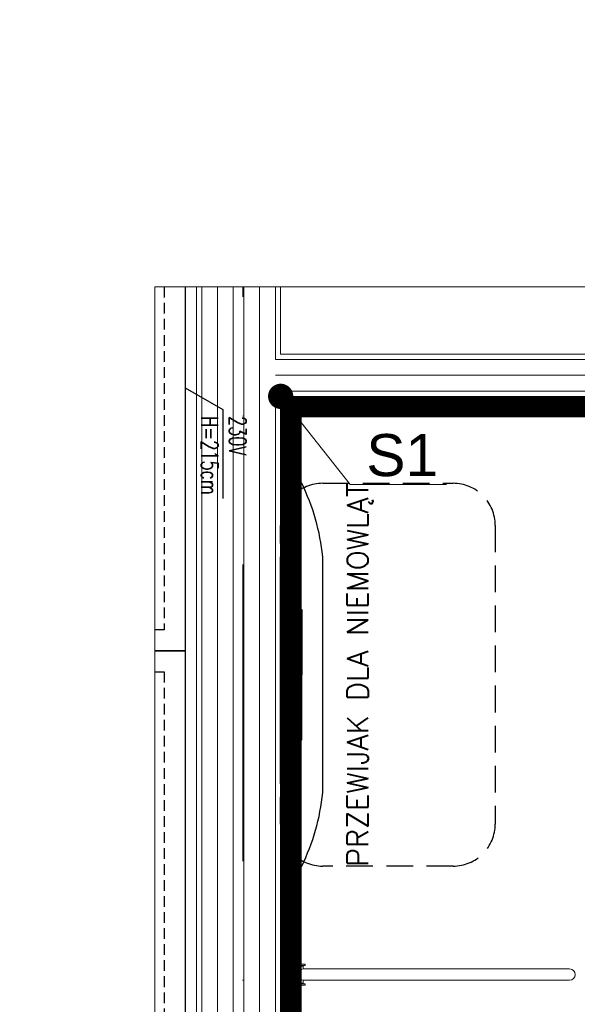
# Model space of a CAD drawing. Header units: millimetres. Extents: x -6792 to 22441, y -13430 to 4653.
# Tile 10 of 256: x -5835 to -5703, y -8085 to -7851. Entities that reach past the tile are written whole.
import ezdxf
from ezdxf import colors
from ezdxf.entities.mleader import LeaderData, LeaderLine
from ezdxf.math import Vec2, Vec3

# ---------------------------------------------------------------- set-up
doc = ezdxf.new("R2010")
doc.units = ezdxf.units.MM
doc.linetypes.add('DASHED', pattern=[19.05, 12.7, -6.35])
doc.linetypes.add('Kropki i Kreski', pattern=[6.702778, 3.527778, -1.763889, 0, -1.411111])
for name, color, linetype, lineweight in [('_A_KOLORYSTYKA ŚCIAN', 40, 'Continuous', 5), ('_A_OPIS', 253, 'Continuous', 9), ('_A_ŚCIANY WEWNĘTRZNE', 7, 'Continuous', 13), ('drzwi', 30, 'Continuous', 20)]:
    doc.layers.add(name, color=color, linetype=linetype, lineweight=lineweight)
doc.layers.add('_A_OCIEPLENIE_WNĘTRZA', color=7, linetype='BATTING', lineweight=0, true_color=0x595959)
doc.layers.add('TS_INNE_OBIEKTY', color=7, linetype='Continuous', lineweight=25, true_color=0xe60000)
doc.layers.add('Wyposazenie Wew - Urzadzenia Sanitarne', color=6, linetype='Continuous')
doc.styles.add('RomanS', font='romans.shx')
doc.styles.get("Standard").update_dxf_attribs({"font": 'arial.ttf'})
doc.linetypes.add('BATTING', pattern='A,0.0001,-0.1,[134,ltypeshp.shx,S=0.1,R=0,X=-0.1,Y=0],-0.2,[134,ltypeshp.shx,S=0.1,R=180,X=0.1,Y=0],-0.1', length=0.4001)

# ---------------------------------------------------------------- blocks, each defined once
blk = doc.blocks.new('_Dot')
at = {"color": 0, "linetype": 'ByBlock', "lineweight": -2}
blk.add_line((-0.5, 0), (-1, 0), dxfattribs=at)
at = {"color": 0, "linetype": 'ByBlock', "const_width": 0.5}
blk.add_lwpolyline([(-0.25, 0, 1), (0.25, 0, 1)], format="xyb", close=True, dxfattribs=at)
blk = doc.blocks.new('Poręcz NPS_Łamana')
at = {"linetype": 'Continuous', "lineweight": 20}
for p, q in [((4.23, 0), (-4.23, 0)), ((-4.23, -0.34), (-4.23, 0)), ((4.23, -0.34), (4.23, 0)), ((4.23, -0.34), (-4.23, -0.34)), ((-2.49, -5.83), (-2.49, -0.34)), ((-2.15, -5.83), (-2.15, -0.34)), ((-1.34, -0.83), (-1.35, -2.62)), ((1.36, -0.83), (-1.35, -0.83)), ((1.36, -0.83), (1.36, -2.62)), ((2.15, -5.83), (2.15, -0.34)), ((2.49, -5.83), (2.49, -0.34)), ((-3.34, -3.3), (-3.16, -3.3)), ((-3.34, -4.65), (-3.16, -4.65)), ((-2.56, -3.17), (-3.1, -3.17)), ((-2.56, -3.57), (-3.1, -3.57)), ((-2.56, -4.37), (-3.1, -4.37)), ((-2.49, -4.86), (-2.49, -3.08)), ((-2.49, -3.37), (-2.49, -4.57)), ((-2.15, -2.7), (-2.03, -2.7)), ((2.03, -2.62), (-2.03, -2.62)), ((-2.03, -2.62), (-2.03, -5.32)), ((-1.25, -4.94), (-0.96, -4.61)), ((-0.96, -4.61), (-0.52, -4.39)), ((-0.52, -4.39), (0, -4.31)), ((0, -4.31), (0.52, -4.39)), ((0.52, -4.39), (0.96, -4.61)), ((0.96, -4.61), (1.25, -4.94)), ((2.03, -2.62), (2.03, -5.32)), ((2.15, -2.7), (2.03, -2.7)), ((2.49, -4.86), (2.49, -3.08)), ((2.49, -3.37), (2.49, -4.57)), ((2.56, -3.17), (3.1, -3.17)), ((2.56, -3.57), (3.1, -3.57)), ((2.56, -4.37), (3.1, -4.37)), ((3.34, -3.3), (3.16, -3.3)), ((3.34, -4.65), (3.16, -4.65)), ((-2.56, -4.77), (-3.1, -4.77)), ((-2.49, -5.83), (-2.15, -5.83)), ((-2.15, -5.24), (-2.03, -5.24)), ((-2.03, -5.32), (-1.35, -5.32)), ((-1.35, -5.32), (-1.25, -4.94)), ((-1.35, -5.32), (-1.35, -68.66)), ((1.25, -4.94), (1.35, -5.32)), ((1.35, -5.32), (1.35, -68.66)), ((2.03, -5.32), (1.35, -5.32)), ((2.15, -5.24), (2.03, -5.24)), ((2.49, -5.83), (2.15, -5.83)), ((2.56, -4.77), (3.1, -4.77))]:
    blk.add_line(p, q, dxfattribs=at)
for centre, radius, start, end in [((-3.34, -3.97), 0.676, 90, 270), ((-2.84, -3.37), 0.327, 142.1208, 217.8792), ((-1.96, -3.97), 1.2, 160.5286, 199.4714), ((-2.84, -4.57), 0.327, 142.1208, 217.8792), ((-2.82, -3.37), 0.327, 322.1208, 37.8792), ((-3.7, -3.97), 1.2, 340.5286, 19.4714), ((-2.82, -4.57), 0.327, 322.1208, 37.8792), ((2.82, -3.37), 0.327, 142.1208, 217.8792), ((3.7, -3.97), 1.2, 160.5286, 199.4714), ((2.82, -4.57), 0.327, 142.1208, 217.8792), ((2.84, -3.37), 0.327, 322.1208, 37.8792), ((1.96, -3.97), 1.2, 340.5286, 19.4714), ((2.84, -4.57), 0.327, 322.1208, 37.8792), ((3.34, -3.97), 0.676, 270, 90), ((0, -68.66), 1.35, 180, 0)]:
    blk.add_arc(centre, radius, start, end, dxfattribs=at)
blk = doc.blocks.new('Przewijak')
at = {"color": 1, "linetype": 'DASHED', "ltscale": 0.5}
blk.add_lwpolyline([(-35.5, 0), (35.5, 0, -0.414214), (45.5, -10), (45.5, -41, -0.414214), (35.5, -51), (-35.5, -51, -0.414214), (-45.5, -41), (-45.5, -10, -0.414214)], format="xyb", close=True, dxfattribs=at)
blk.add_lwpolyline([(45.5, -5), (45.5, -1, 0.414214), (44.5, 0), (-44.5, 0, 0.414214), (-45.5, -1), (-45.5, -5)], format="xyb")
for points in [[(-22.5, 0), (22.5, 0), (22.5, -3), (15.5, -3), (15.5, -5), (0, -5)], [(22.5, 0), (-22.5, 0), (-22.5, -3), (-15.5, -3), (-15.5, -5), (0, -5)], [(-28.04, -10), (28.04, -10)]]:
    blk.add_lwpolyline(points)
for centre, start, end in [((-23.05, 40.39), 243.6876, 264.3456), ((23.05, 40.39), 275.6544, 296.3124)]:
    blk.add_arc(centre, 50.64, start, end)
at = {"insert": (0, -18.88), "char_height": 5, "width": 91, "attachment_point": 5, "style": 'RomanS'}
blk.add_mtext('PRZEWIJAK DLA NIEMOWLĄT', dxfattribs=at)

msp = doc.modelspace()

# ---------------------------------------------------------------- linework, layer by layer
for points in [[(-5795.979, -7914.456), (-5795.979, -8000.97), (-5803.221, -8000.97)], [(-5803.221, -8000.97), (-5795.979, -8000.97)], [(-5795.979, -8000.97), (-5795.979, -8185.153)]]:
    msp.add_lwpolyline(points)
at = {"linetype": 'DASHED', "ltscale": 0.2}
for points in [[(-5800.979, -7914.456), (-5800.979, -7995.97), (-5803.221, -7995.97)], [(-5803.221, -8005.97), (-5800.979, -8005.97), (-5800.979, -8183.47), (-5803.221, -8183.47)]]:
    msp.add_lwpolyline(points, dxfattribs=at)
at = {"color": 1}
msp.add_lwpolyline([(-5795.979, -7938.47), (-5787.076, -7943.613), (-5787.076, -7964.752)], dxfattribs=at)
at = {"layer": '_A_KOLORYSTYKA ŚCIAN', "color": 43, "true_color": 0xcdaf74, "const_width": 5}
msp.add_lwpolyline([(-5770.82, -8157.97), (-5553.82, -8157.97), (-5553.82, -7942.97), (-5770.82, -7942.97)], close=True, dxfattribs=at)
at = {"layer": '_A_OCIEPLENIE_WNĘTRZA', "ltscale": 8}
for points in [[(-5788.32, -7914.456), (-5788.32, -8185.153)], [(-5778.32, -7914.456), (-5778.32, -8161.72)], [(-5774.57, -7935.47), (-5550.07, -7935.47)]]:
    msp.add_lwpolyline(points, dxfattribs=at)
at = {"layer": '_A_ŚCIANY WEWNĘTRZNE', "ltscale": 20}
for points in [[(-5793.32, -7914.456), (-5793.32, -8185.153)], [(-5773.32, -7914.456), (-5773.32, -7930.47)], [(-5773.32, -7930.47), (-5658.32, -7930.47)], [(-5773.32, -7940.47), (-5551.32, -7940.47)], [(-5773.32, -7940.47), (-5773.32, -8160.47)]]:
    msp.add_lwpolyline(points, dxfattribs=at)
at = {"layer": '_A_ŚCIANY WEWNĘTRZNE', "color": 251, "linetype": 'Continuous'}
for points in [[(-5792.07, -7914.456), (-5792.07, -8185.153)], [(-5784.57, -7914.456), (-5784.57, -8161.72)], [(-5782.07, -7914.456), (-5782.07, -8161.72)], [(-5774.57, -7914.456), (-5774.57, -7931.72)], [(-5774.57, -7931.72), (-5657.07, -7931.72)], [(-5774.57, -7939.22), (-5550.07, -7939.22)], [(-5774.57, -7939.22), (-5774.57, -8161.72)]]:
    msp.add_lwpolyline(points, dxfattribs=at)
at = {"layer": 'drzwi', "color": 3}
msp.add_lwpolyline([(-5528.112, -8185.153), (-5803.221, -8185.153), (-5803.221, -7914.456), (-5528.112, -7914.456)], close=True, dxfattribs=at)
at = {"layer": 'TS_INNE_OBIEKTY', "color": 4, "linetype": 'Kropki i Kreski', "lineweight": 18, "ltscale": 20}
msp.add_line((-5782.32, -8185.153), (-5782.32, -7914.456), dxfattribs=at)

# ---------------------------------------------------------------- block references
at = {"rotation": 89.99999999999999}
msp.add_blockref('Przewijak', (-5773.324, -8006.646), dxfattribs=at)
at = {"layer": 'Wyposazenie Wew - Urzadzenia Sanitarne', "rotation": 90.00000000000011}
msp.add_blockref('Poręcz NPS_Łamana', (-5773.324, -8077.955), dxfattribs=at)

# ---------------------------------------------------------------- texts
at = {"color": 1, "insert": (-5781.519, -7945.16), "char_height": 4, "width": 32.45381, "attachment_point": 1, "rotation": 270, "style": 'RomanS'}
msp.add_mtext('{\\W0.7;230V\\PH=215cm}', dxfattribs=at)

# ---------------------------------------------------------------- leaders
at = {"layer": '_A_OPIS', "linetype": 'ByBlock'}
ml = msp.add_multileader_mtext('Standard', dxfattribs=at)
ml.set_content('COKOLIKI PRZYŚCIENNE O WYS. OK. 7-8 CM\\PZ PŁYTEK FORMATU 60X120CM CIĘTYCH\\PWZDŁUŻ NA 7-8 NP. OPTIMUM GRAND\\PCOLOURS GRAPHITE MAT FUGA 2 MM\\PO KOLORZE ZBLIŻONYM DO\\PPŁYTKI (GRAFIT)', color=256)
ml.set_leader_properties(color=256, linetype='ByLayer', lineweight=-1)
ml.set_arrow_properties(name='DOT')
ml.build(insert=Vec2(0, 0))
ml.multileader.update_dxf_attribs({"text_left_attachment_type": 6, "text_right_attachment_type": 5, "dogleg_length": 3, "arrow_head_size": 6})
ctx = ml.context
ctx.base_point, ctx.char_height, ctx.arrow_head_size, ctx.plane_origin, ctx.plane_x_axis, ctx.plane_y_axis = Vec3(-5565.753, -7773.837), 5, 6, Vec3(-5724.826, -8322.544), Vec3(-0.9999998, 0.0006295), Vec3(-0.0006295, -0.9999998)
ctx.left_attachment, ctx.right_attachment = 6, 5
notes = []
notes.append((ctx, [(0, (1, 1, 0), (-5724.518, -7828.12), (0.9999998, -0.0006295), 5.014, [(0, [(-5724.458, -7738.784)], 0, [])])]))
ctx.mtext.insert, ctx.mtext.text_direction, ctx.mtext.rotation, ctx.mtext.line_spacing_factor, ctx.mtext.flow_direction = Vec3(-5717.466, -7767.272), Vec3(0.9999998, -0.0006295), 6.2825558, 1.2, 5
ml = msp.add_multileader_mtext('Standard', dxfattribs=at)
ml.set_content('S1', color=256)
ml.set_leader_properties(color=256, linetype='ByLayer', lineweight=-1)
ml.set_arrow_properties(name='DOT')
ml.build(insert=Vec2(0, 0))
ml.multileader.update_dxf_attribs({"text_left_attachment_type": 6, "text_right_attachment_type": 6, "dogleg_length": 3, "arrow_head_size": 6})
ctx = ml.context
ctx.base_point, ctx.char_height, ctx.arrow_head_size, ctx.plane_origin = Vec3(-5751.78, -7961.432), 10, 6, Vec3(-5773.32, -7940.47)
ctx.left_attachment, ctx.right_attachment, ctx.text_align_type = 6, 6, 2
notes.append((ctx, [(0, (1, 1, 0), (-5756.794, -7961.432), (1, 0), 5.014, [(0, [(-5773.32, -7940.47)], 0, [])])]))
ctx.mtext.insert, ctx.mtext.alignment, ctx.mtext.line_spacing_factor, ctx.mtext.flow_direction = Vec3(-5735.885, -7949.432), 3, 1.2, 5
ml = msp.add_multileader_mtext('Standard', dxfattribs=at)
ml.set_content('COKOLIKI PRZYŚCIENNE O WYS. OK. 7-8 CM\\PZ PŁYTEK FORMATU 60X120CM CIĘTYCH\\PWZDŁUŻ NA 7-8 NP. OPTIMUM GRAND\\PCOLOURS GRAPHITE MAT FUGA 2 MM\\PO KOLORZE ZBLIŻONYM DO\\PPŁYTKI (GRAFIT)', color=256)
ml.set_leader_properties(color=256, linetype='ByLayer', lineweight=-1)
ml.set_arrow_properties(name='DOT')
ml.build(insert=Vec2(0, 0))
ml.multileader.update_dxf_attribs({"text_left_attachment_type": 6, "text_right_attachment_type": 5, "dogleg_length": 3, "arrow_head_size": 6})
ctx = ml.context
ctx.base_point, ctx.char_height, ctx.arrow_head_size, ctx.plane_origin, ctx.plane_x_axis, ctx.plane_y_axis = Vec3(-5944.705, -7960.028), 5, 6, Vec3(-6431.327, -8119.032), Vec3(0.0006295, -0.9999998), Vec3(0.9999998, 0.0006295)
ctx.left_attachment, ctx.right_attachment = 6, 5
notes.append((ctx, [(1, (1, 1, 0), (-5944.708, -7955.014), (0.0006295, -0.9999998), 5.014, [(0, [(-5981.603, -7955.014)], 0, [])])]))
ctx.mtext.insert, ctx.mtext.text_direction, ctx.mtext.rotation, ctx.mtext.line_spacing_factor, ctx.mtext.flow_direction = Vec3(-5951.079, -8111.749), Vec3(-0.0006295, 0.9999998), 1.5714258, 1.2, 5
for ctx, leaders in notes:
    for number, flags, end, landing, length, lines in leaders:
        leader = LeaderData()
        leader.index, (leader.has_last_leader_line, leader.has_dogleg_vector, leader.attachment_direction) = number, flags
        leader.last_leader_point, leader.dogleg_vector, leader.dogleg_length = Vec3(end), Vec3(landing), length
        for number, points, colour, breaks in lines:
            line = LeaderLine()
            line.index, line.vertices, line.color, line.breaks = number, Vec3.list(points), colors.encode_raw_color(colour), breaks
            leader.lines.append(line)
        ctx.leaders.append(leader)

doc.saveas('drawing.dxf')
